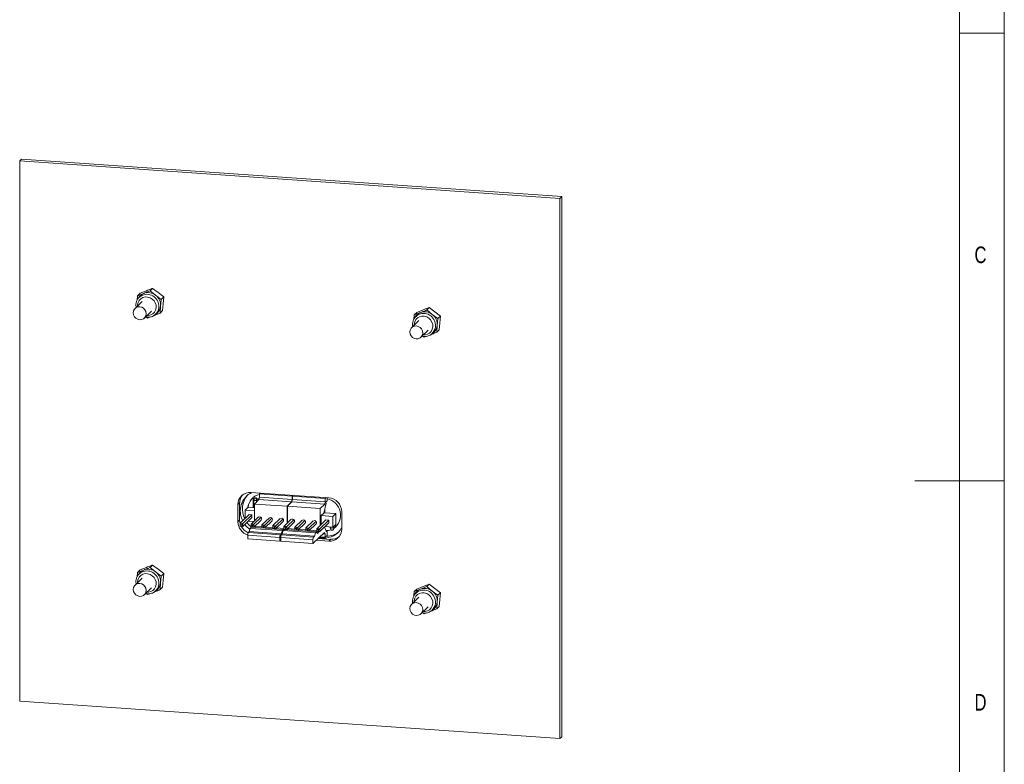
# Paper-space layout 'Sheet7' of a CAD drawing. Header units: millimetres. Extents: x 5 to 415, y 5 to 292.
# Tile 4 of 9: x 305 to 415, y 117 to 200. Entities that reach past the tile are written whole.
import ezdxf

# ---------------------------------------------------------------- set-up
doc = ezdxf.new("R2010")
doc.units = ezdxf.units.MM
doc.styles.add('SLDTEXTSTYLE1', font='TXT', dxfattribs={"width": 0.75})

psp = doc.layouts.new('Sheet7')

# ---------------------------------------------------------------- linework, layer by layer
at = {"color": 7, "linetype": 'Continuous', "lineweight": 0}
for p, q in [((415, 5), (415, 292)), ((410, 287), (410, 75)), ((410, 198.5), (415, 198.5)), ((415, 148.5), (405, 148.5))]:
    psp.add_line(p, q, dxfattribs=at)
at = {"color": 7, "linetype": 'Continuous', "lineweight": 15}
for p, q in [((305.17, 184.43), (304.98, 184.24)), ((304.98, 123.87), (304.98, 184.24)), ((304.98, 184.24), (365.35, 180.05)), ((305.17, 184.43), (365.54, 180.24)), ((365.54, 180.24), (365.35, 180.05)), ((365.35, 180.05), (365.35, 119.68)), ((365.54, 180.24), (365.54, 119.87)), ((318.16, 169.17), (318.44, 169.44)), ((318.84, 169.43), (318.16, 169.17)), ((318.44, 169.44), (319.15, 169.73)), ((319.55, 169.72), (319.83, 169.99)), ((320.16, 169.23), (319.55, 169.72)), ((319.83, 169.99), (320.47, 169.53)), ((320.47, 169.53), (321.08, 169.03)), ((318.67, 168.53), (317.87, 167.75)), ((318.08, 168.64), (318.15, 168.78)), ((318.16, 169.17), (318.11, 168.68)), ((318.26, 168.95), (318.15, 168.78)), ((320.8, 168.76), (320.16, 169.23)), ((320.72, 167.98), (320.8, 168.76)), ((320.8, 168.76), (321.08, 169.03)), ((321.08, 169.03), (321.03, 168.28)), ((318.91, 166.68), (319.71, 167.45)), ((320.67, 167.24), (320.72, 167.98)), ((320.67, 167.24), (320.95, 167.51)), ((321.03, 168.28), (320.95, 167.51)), ((349.07, 167.03), (349.35, 167.3)), ((349.75, 167.29), (349.07, 167.03)), ((349.35, 167.3), (350.06, 167.59)), ((350.46, 167.58), (350.74, 167.85)), ((351.07, 167.08), (350.46, 167.58)), ((350.74, 167.85), (351.38, 167.38)), ((351.38, 167.38), (351.99, 166.89)), ((319.16, 166.78), (319.28, 166.68)), ((319.28, 166.68), (319.54, 166.79)), ((319.95, 166.92), (319.82, 166.86)), ((319.95, 166.92), (320.12, 167.02)), ((349.58, 166.39), (348.78, 165.61)), ((348.99, 166.5), (349.06, 166.64)), ((349.07, 167.03), (349.02, 166.54)), ((349.17, 166.81), (349.06, 166.64)), ((351.71, 166.61), (351.07, 167.08)), ((351.63, 165.84), (351.71, 166.61)), ((351.71, 166.61), (351.99, 166.89)), ((351.94, 166.14), (351.86, 165.37)), ((351.99, 166.89), (351.94, 166.14)), ((349.82, 164.53), (350.62, 165.31)), ((351.58, 165.1), (351.63, 165.84)), ((351.58, 165.1), (351.86, 165.37)), ((350.06, 164.63), (350.19, 164.54)), ((350.19, 164.54), (350.45, 164.64)), ((350.86, 164.78), (350.73, 164.71)), ((350.86, 164.78), (351.03, 164.88)), ((330.82, 147.19), (339.51, 146.59)), ((331.07, 146.49), (331.08, 146.5)), ((331.19, 146.48), (331.07, 146.49)), ((331.07, 146.49), (331.07, 145.47)), ((331.19, 146.5), (331.08, 146.5)), ((331.21, 146.55), (331.13, 146.3)), ((331.26, 146.6), (331.21, 146.55)), ((331.21, 146.55), (331.39, 146.54)), ((331.7, 146.39), (331.22, 145.89)), ((331.44, 146.59), (331.26, 146.6)), ((331.39, 146.54), (331.44, 146.59)), ((331.44, 146.28), (331.39, 146.54)), ((331.53, 146.36), (331.44, 146.59)), ((331.53, 146.36), (331.44, 146.28)), ((331.7, 146.46), (331.49, 146.48)), ((331.68, 146.45), (331.49, 146.46)), ((331.53, 146.21), (331.53, 146.36)), ((331.68, 146.45), (331.7, 146.46)), ((331.68, 146.37), (331.68, 146.45)), ((331.76, 146.67), (331.7, 146.39)), ((331.7, 146.39), (331.7, 146.46)), ((335.36, 146.14), (331.7, 146.39)), ((331.84, 147.12), (331.76, 147.04)), ((335.42, 146.78), (331.76, 147.04)), ((331.76, 147.04), (331.76, 146.67)), ((335.42, 146.42), (331.76, 146.67)), ((335.42, 146.42), (335.36, 146.14)), ((335.45, 146.42), (335.39, 146.13)), ((335.52, 146.87), (335.42, 146.78)), ((335.42, 146.78), (335.42, 146.42)), ((335.54, 146.87), (335.45, 146.78)), ((339.12, 146.52), (335.45, 146.78)), ((335.45, 146.78), (335.45, 146.42)), ((339.12, 146.16), (335.45, 146.42)), ((339.21, 146.61), (339.12, 146.52)), ((339.12, 146.52), (339.12, 146.16)), ((339.34, 146.25), (339.34, 146.6)), ((329.56, 146.03), (329.37, 145.84)), ((329.37, 143.91), (329.37, 145.84)), ((329.56, 144.1), (329.56, 146.03)), ((330.49, 145.51), (330.17, 145.2)), ((331.22, 145.46), (330.49, 145.51)), ((331.44, 146.28), (331.13, 146.3)), ((331.13, 146.3), (331.13, 145.47)), ((334.85, 145.64), (331.22, 145.89)), ((331.22, 145.89), (331.22, 144.03)), ((331.44, 146.28), (331.44, 146.12)), ((335.36, 146.14), (334.85, 145.64)), ((334.85, 145.64), (334.85, 143.73)), ((335.39, 146.13), (334.91, 145.64)), ((338.54, 145.38), (334.91, 145.64)), ((334.91, 145.64), (334.91, 143.79)), ((339.06, 145.88), (335.39, 146.13)), ((339.06, 145.88), (338.54, 145.38)), ((338.54, 145.38), (338.54, 143.49)), ((339.21, 146), (338.96, 144.87)), ((339.04, 144.92), (339.04, 145.26)), ((339.12, 146.16), (339.06, 145.88)), ((339.06, 144.92), (339.06, 145.32)), ((339.34, 146.25), (339.29, 146.2)), ((329.6, 143.74), (330.62, 144.72)), ((329.92, 143.72), (330.93, 144.7)), ((329.92, 143.4), (330.93, 144.38)), ((330.17, 145.2), (330.17, 144.29)), ((330.17, 145.2), (331.22, 145.13)), ((330.93, 144.7), (330.62, 144.72)), ((330.83, 143.65), (331.65, 144.45)), ((330.93, 144.38), (330.93, 144.7)), ((331.14, 143.63), (331.96, 144.43)), ((332.05, 143.57), (332.88, 144.36)), ((332.37, 143.55), (333.19, 144.34)), ((333.28, 143.48), (334.1, 144.28)), ((333.6, 143.46), (334.42, 144.26)), ((334.51, 143.4), (335.33, 144.19)), ((334.82, 143.38), (335.64, 144.17)), ((338.96, 144.87), (338.68, 144.6)), ((338.68, 144.61), (339.97, 144.52)), ((338.68, 144.6), (338.68, 143.62)), ((340.3, 144.83), (338.97, 144.92)), ((340.3, 144.83), (339.97, 144.52)), ((339.97, 144.52), (339.97, 143.31)), ((340.3, 143.62), (340.3, 144.83)), ((340.96, 145.04), (340.96, 143.11)), ((329.56, 144.1), (329.37, 143.91)), ((329.6, 143.61), (329.6, 143.74)), ((329.6, 143.74), (329.92, 143.72)), ((329.79, 143.59), (329.6, 143.61)), ((329.6, 143.61), (329.6, 143.42)), ((329.6, 143.42), (329.79, 143.41)), ((329.79, 143.59), (329.92, 143.72)), ((329.79, 143.41), (329.79, 143.59)), ((329.92, 143.4), (329.79, 143.41)), ((329.92, 143.72), (329.92, 143.4)), ((330.5, 143.97), (331.11, 143.93)), ((330.74, 143.18), (330.62, 142.81)), ((330.86, 143.31), (330.74, 143.18)), ((330.74, 143.18), (334.34, 142.93)), ((330.83, 143.52), (330.83, 143.65)), ((330.83, 143.65), (331.14, 143.63)), ((331.01, 143.51), (330.83, 143.52)), ((330.83, 143.52), (330.83, 143.34)), ((330.83, 143.34), (331.01, 143.33)), ((330.86, 143.31), (334.47, 143.06)), ((331.01, 143.51), (331.14, 143.63)), ((331.01, 143.33), (331.01, 143.51)), ((331.14, 143.32), (331.01, 143.33)), ((331.06, 143.93), (331.09, 143.9)), ((331.13, 143.32), (331.1, 143.29)), ((331.14, 143.32), (331.96, 144.11)), ((331.14, 143.63), (331.14, 143.32)), ((332.05, 143.35), (331.23, 143.4)), ((332.05, 143.44), (332.05, 143.57)), ((332.05, 143.57), (332.37, 143.55)), ((332.24, 143.42), (332.05, 143.44)), ((332.05, 143.44), (332.05, 143.25)), ((332.05, 143.25), (332.24, 143.24)), ((332.24, 143.42), (332.37, 143.55)), ((332.24, 143.24), (332.24, 143.42)), ((332.37, 143.23), (332.24, 143.24)), ((332.37, 143.23), (333.19, 144.03)), ((332.37, 143.55), (332.37, 143.23)), ((333.28, 143.26), (332.46, 143.32)), ((333.28, 143.35), (333.28, 143.48)), ((333.28, 143.48), (333.6, 143.46)), ((333.47, 143.34), (333.28, 143.35)), ((333.28, 143.35), (333.28, 143.17)), ((333.28, 143.17), (333.47, 143.15)), ((333.47, 143.34), (333.6, 143.46)), ((333.47, 143.15), (333.47, 143.34)), ((333.6, 143.15), (333.47, 143.15)), ((333.6, 143.15), (334.42, 143.94)), ((333.6, 143.46), (333.6, 143.15)), ((334.51, 143.18), (333.68, 143.23)), ((334.47, 143.06), (334.34, 142.93)), ((334.56, 143.05), (334.43, 142.93)), ((334.5, 142.99), (334.47, 143.06)), ((334.51, 143.27), (334.51, 143.4)), ((334.51, 143.4), (334.82, 143.38)), ((334.69, 143.25), (334.51, 143.27)), ((334.51, 143.27), (334.51, 143.08)), ((334.51, 143.08), (334.69, 143.07)), ((334.56, 143.05), (338.16, 142.8)), ((334.69, 143.25), (334.82, 143.38)), ((334.69, 143.07), (334.69, 143.25)), ((334.82, 143.06), (334.69, 143.07)), ((334.75, 143.07), (334.73, 143.04)), ((334.91, 143.15), (334.8, 143.03)), ((334.82, 143.06), (335.64, 143.86)), ((334.82, 143.38), (334.82, 143.06)), ((335.73, 143.09), (334.91, 143.15)), ((334.91, 143.15), (334.91, 143.15)), ((335.73, 143.31), (336.56, 144.11)), ((335.73, 143.18), (335.73, 143.31)), ((335.73, 143.31), (336.05, 143.29)), ((335.92, 143.17), (335.73, 143.18)), ((335.73, 143.18), (335.73, 143)), ((335.92, 143.17), (336.05, 143.29)), ((335.92, 142.98), (335.92, 143.17)), ((336.05, 143.29), (336.87, 144.09)), ((336.05, 142.98), (336.87, 143.77)), ((336.05, 143.29), (336.05, 142.98)), ((336.96, 143.01), (336.14, 143.06)), ((336.96, 143.23), (337.78, 144.02)), ((336.96, 143.1), (336.96, 143.23)), ((336.96, 143.23), (337.28, 143.21)), ((337.15, 143.08), (336.96, 143.1)), ((336.96, 143.1), (336.96, 142.91)), ((337.15, 143.08), (337.28, 143.21)), ((337.15, 142.9), (337.15, 143.08)), ((337.28, 143.21), (338.1, 144)), ((337.28, 142.89), (338.1, 143.69)), ((337.28, 143.21), (337.28, 142.89)), ((338.19, 143.14), (339.2, 144.12)), ((338.19, 143.01), (338.19, 143.14)), ((338.19, 143.14), (338.5, 143.12)), ((338.37, 143), (338.5, 143.12)), ((338.5, 143.12), (339.52, 144.1)), ((338.5, 142.81), (339.52, 143.79)), ((338.5, 143.12), (338.5, 142.81)), ((339.04, 143.32), (339.21, 142.87)), ((339.09, 143.37), (339.97, 143.31)), ((339.52, 144.1), (339.2, 144.12)), ((339.52, 143.79), (339.52, 144.1)), ((339.66, 143.33), (339.66, 143.2)), ((339.66, 143.2), (339.72, 143.2)), ((339.72, 143.22), (339.72, 143.33)), ((339.72, 143.22), (340.03, 143.2)), ((339.8, 142.99), (339.72, 143.22)), ((340.3, 143.62), (339.97, 143.31)), ((339.98, 142.98), (340.03, 143.2)), ((340.03, 143.2), (340.03, 143.36)), ((340.03, 143.2), (340.11, 143.28)), ((340.05, 143.09), (340.03, 143.02)), ((340.11, 143.28), (340.08, 143.16)), ((340.08, 143.17), (340.08, 143.17)), ((340.11, 143.28), (340.11, 143.44)), ((340.27, 143.31), (340.27, 143.6)), ((340.28, 143.32), (340.28, 143.61)), ((334.05, 142.16), (330.47, 142.41)), ((330.47, 142.41), (330.47, 142)), ((334.05, 141.75), (330.47, 142)), ((330.62, 142.81), (330.53, 142.72)), ((330.53, 142.72), (334.11, 142.47)), ((330.62, 142.81), (334.21, 142.56)), ((334.05, 142.16), (334.05, 141.75)), ((334.21, 142.56), (334.11, 142.47)), ((337.74, 141.91), (334.16, 142.16)), ((334.16, 142.16), (334.16, 141.75)), ((334.34, 142.93), (334.21, 142.56)), ((334.32, 142.55), (334.22, 142.46)), ((334.22, 142.46), (337.81, 142.21)), ((334.43, 142.93), (334.32, 142.55)), ((334.32, 142.55), (337.91, 142.31)), ((334.43, 142.93), (338.03, 142.68)), ((335.73, 143), (335.92, 142.98)), ((336.05, 142.98), (335.92, 142.98)), ((336.96, 142.91), (337.15, 142.9)), ((337.28, 142.89), (337.15, 142.9)), ((338.19, 142.92), (337.36, 142.98)), ((337.74, 141.5), (339.05, 142.72)), ((337.91, 142.31), (337.81, 142.21)), ((338.03, 142.68), (337.91, 142.31)), ((338.16, 142.8), (338.03, 142.68)), ((338.24, 142.61), (338.16, 142.8)), ((338.37, 143), (338.19, 143.01)), ((338.19, 143.01), (338.19, 142.83)), ((338.19, 142.83), (338.37, 142.81)), ((338.45, 142.81), (338.24, 142.61)), ((339.71, 141.95), (338.33, 142.04)), ((338.37, 142.81), (338.37, 143)), ((338.5, 142.81), (338.37, 142.81)), ((338.82, 142.09), (338.41, 142.12)), ((338.91, 142.18), (338.5, 142.21)), ((339.12, 142.18), (338.52, 142.22)), ((338.79, 142.19), (338.79, 142.2)), ((338.82, 142.09), (338.91, 142.18)), ((339.12, 142.54), (338.88, 142.56)), ((338.91, 142.18), (338.91, 142.19)), ((339.05, 142.72), (339.12, 142.54)), ((339.06, 142.18), (339.05, 142.17)), ((339.12, 142.54), (339.12, 142.18)), ((339.12, 142.18), (339.34, 142.39)), ((339.2, 142.88), (339.34, 142.87)), ((339.29, 142.82), (339.34, 142.87)), ((339.34, 142.39), (339.34, 142.87)), ((339.71, 141.95), (339.51, 141.76)), ((339.98, 142.98), (339.8, 142.99)), ((340.03, 143.02), (339.98, 142.98)), ((334.05, 141.75), (334.16, 141.86)), ((337.74, 141.5), (334.16, 141.75)), ((337.74, 141.91), (337.74, 141.5)), ((339.51, 141.76), (338.13, 141.86)), ((318.44, 138.53), (319.15, 138.82)), ((319.55, 138.81), (319.83, 139.08)), ((320.16, 138.32), (319.55, 138.81)), ((319.83, 139.08), (320.47, 138.62)), ((318.67, 137.62), (317.87, 136.84)), ((318.08, 137.73), (318.15, 137.87)), ((318.16, 138.26), (318.11, 137.77)), ((318.26, 138.04), (318.15, 137.87)), ((318.16, 138.26), (318.44, 138.53)), ((318.84, 138.52), (318.16, 138.26)), ((320.8, 137.85), (320.16, 138.32)), ((320.47, 138.62), (321.08, 138.12)), ((320.72, 137.07), (320.8, 137.85)), ((320.8, 137.85), (321.08, 138.12)), ((321.08, 138.12), (321.03, 137.37)), ((318.91, 135.77), (319.71, 136.54)), ((320.67, 136.33), (320.72, 137.07)), ((320.67, 136.33), (320.95, 136.6)), ((321.03, 137.37), (320.95, 136.6)), ((349.35, 136.39), (350.06, 136.68)), ((350.46, 136.67), (350.74, 136.94)), ((351.07, 136.17), (350.46, 136.67)), ((350.74, 136.94), (351.38, 136.47)), ((351.38, 136.47), (351.99, 135.98)), ((319.16, 135.87), (319.28, 135.78)), ((319.28, 135.78), (319.54, 135.88)), ((319.95, 136.01), (319.82, 135.95)), ((319.95, 136.01), (320.12, 136.11)), ((349.58, 135.48), (348.78, 134.7)), ((348.99, 135.59), (349.06, 135.73)), ((349.07, 136.12), (349.02, 135.66)), ((349.17, 135.9), (349.06, 135.73)), ((349.07, 136.12), (349.35, 136.39)), ((349.75, 136.38), (349.07, 136.12)), ((351.71, 135.7), (351.07, 136.17)), ((351.63, 134.93), (351.71, 135.7)), ((351.71, 135.7), (351.99, 135.98)), ((351.99, 135.98), (351.94, 135.23)), ((349.82, 133.62), (350.62, 134.4)), ((351.58, 134.19), (351.63, 134.93)), ((351.58, 134.19), (351.86, 134.46)), ((351.94, 135.23), (351.86, 134.46)), ((350.06, 133.73), (350.19, 133.63)), ((350.19, 133.63), (350.45, 133.73)), ((350.86, 133.87), (350.73, 133.81)), ((350.86, 133.87), (351.03, 133.97)), ((365.35, 119.68), (304.98, 123.87)), ((365.54, 119.87), (365.35, 119.68))]:
    psp.add_line(p, q, dxfattribs=at)
at = {"color": 8, "linetype": 'Continuous', "lineweight": 15}
psp.add_line((339.23, 142.83), (339.29, 142.82), dxfattribs=at)
at = {"color": 8, "linetype": 'Continuous', "lineweight": 15, "flags": 128}
for points in [[(319.2, 166.95), (319.38, 166.95), (319.63, 167.02), (319.86, 167.15), (320.05, 167.34), (320.17, 167.57), (320.23, 167.83), (320.22, 168.1), (320.13, 168.37), (319.99, 168.6), (319.79, 168.8), (319.55, 168.94), (319.28, 169.02), (319.01, 169.03), (318.75, 168.96), (318.52, 168.83), (318.34, 168.64), (318.22, 168.41), (318.16, 168.15), (318.15, 168.03)], [(350.11, 164.81), (350.28, 164.81), (350.54, 164.87), (350.77, 165), (350.95, 165.19), (351.08, 165.42), (351.14, 165.69), (351.13, 165.96), (351.04, 166.22), (350.9, 166.46), (350.7, 166.66), (350.46, 166.8), (350.19, 166.88), (349.92, 166.88), (349.66, 166.82), (349.43, 166.69), (349.25, 166.5), (349.13, 166.27), (349.07, 166.01), (349.06, 165.89)], [(319.2, 136.04), (319.38, 136.04), (319.63, 136.11), (319.86, 136.24), (320.05, 136.43), (320.17, 136.66), (320.23, 136.92), (320.22, 137.19), (320.13, 137.46), (319.99, 137.69), (319.79, 137.89), (319.55, 138.03), (319.28, 138.11), (319.01, 138.12), (318.75, 138.05), (318.52, 137.92), (318.34, 137.73), (318.22, 137.5), (318.16, 137.24), (318.15, 137.12)], [(350.11, 133.9), (350.28, 133.9), (350.54, 133.96), (350.77, 134.09), (350.95, 134.28), (351.08, 134.51), (351.14, 134.78), (351.13, 135.05), (351.04, 135.31), (350.9, 135.55), (350.7, 135.75), (350.46, 135.89), (350.19, 135.97), (349.92, 135.97), (349.66, 135.91), (349.43, 135.78), (349.25, 135.59), (349.13, 135.36), (349.07, 135.1), (349.06, 134.98)]]:
    psp.add_lwpolyline(points, dxfattribs=at)
at = {"color": 7, "linetype": 'Continuous', "lineweight": 15, "flags": 128}
for points in [[(317.67, 167.26), (317.7, 167.49), (317.8, 167.68), (317.96, 167.83), (318.17, 167.92), (318.39, 167.94), (318.61, 167.89), (318.82, 167.77), (318.98, 167.6), (319.08, 167.39), (319.12, 167.16), (319.08, 166.94), (318.98, 166.75), (318.82, 166.6), (318.61, 166.51), (318.39, 166.49), (318.17, 166.54), (317.96, 166.66), (317.8, 166.83), (317.7, 167.04), (317.67, 167.26)], [(348.58, 165.12), (348.61, 165.34), (348.71, 165.54), (348.87, 165.69), (349.08, 165.78), (349.3, 165.8), (349.52, 165.74), (349.73, 165.63), (349.89, 165.46), (349.99, 165.25), (350.02, 165.02), (349.99, 164.8), (349.89, 164.6), (349.73, 164.46), (349.52, 164.37), (349.3, 164.35), (349.08, 164.4), (348.87, 164.51), (348.71, 164.69), (348.61, 164.89), (348.58, 165.12)], [(332, 144.27), (331.99, 144.34), (331.96, 144.38)], [(331.96, 144.16), (331.99, 144.2), (332, 144.27)], [(333.23, 144.18), (333.21, 144.26), (333.19, 144.3)], [(333.19, 144.07), (333.21, 144.11), (333.23, 144.18)], [(334.45, 144.1), (334.44, 144.17), (334.42, 144.21)], [(335.69, 144.01), (335.68, 144.09), (335.64, 144.15)], [(329.61, 143.75), (329.59, 143.82), (329.56, 144.1)], [(330.89, 143.31), (330.62, 143.54), (330.37, 143.84)], [(334.42, 143.99), (334.44, 144.03), (334.45, 144.1)], [(335.64, 143.89), (335.68, 143.94), (335.69, 144.01)], [(336.92, 143.93), (336.91, 144), (336.87, 144.06)], [(336.87, 143.8), (336.91, 143.85), (336.92, 143.93)], [(338.15, 143.84), (338.13, 143.92), (338.1, 143.98)], [(338.1, 143.72), (338.13, 143.77), (338.15, 143.84)], [(340.37, 143.39), (340.34, 143.37), (340.28, 143.32)], [(317.67, 136.36), (317.7, 136.58), (317.8, 136.77), (317.96, 136.92), (318.17, 137.01), (318.39, 137.03), (318.61, 136.98), (318.82, 136.86), (318.98, 136.69), (319.08, 136.48), (319.12, 136.25), (319.08, 136.03), (318.98, 135.84), (318.82, 135.69), (318.61, 135.6), (318.39, 135.58), (318.17, 135.63), (317.96, 135.75), (317.8, 135.92), (317.7, 136.13), (317.67, 136.36)], [(348.58, 134.21), (348.61, 134.43), (348.71, 134.63), (348.87, 134.78), (349.08, 134.87), (349.3, 134.89), (349.52, 134.83), (349.73, 134.72), (349.89, 134.55), (349.99, 134.34), (350.02, 134.11), (349.99, 133.89), (349.89, 133.69), (349.73, 133.55), (349.52, 133.46), (349.3, 133.44), (349.08, 133.49), (348.87, 133.6), (348.71, 133.78), (348.61, 133.99), (348.58, 134.21)]]:
    psp.add_lwpolyline(points, dxfattribs=at)
at = {"color": 7, "linetype": 'Continuous', "lineweight": 15}
for centre, radius, start, end in [((319.28, 168.31), 1.2, 111.6466, 148.0187), ((319.32, 168.16), 1.36, 51.6262, 110.7244), ((319.3, 168.09), 1.43, 355.8363, 52.9527), ((319.5, 168.08), 1.22, 300.2847, 355.5112), ((350.19, 166.17), 1.2, 111.6466, 148.0187), ((350.23, 166.02), 1.36, 51.6262, 110.7244), ((350.21, 165.94), 1.43, 355.8363, 52.9527), ((350.41, 165.94), 1.22, 300.2847, 355.5112), ((330.71, 145.86), 1.34, 85.2232, 180.6624), ((330.92, 146.04), 1.36, 140.1965, 180.4479), ((331.93, 145.12), 2.3, 115.9731, 208.1244), ((332.23, 145.33), 2.37, 139.334, 207.2139), ((332.13, 145.34), 1.66, 102.9314, 174.6942), ((332.17, 145.36), 1.68, 134.2941, 174.7632), ((338.97, 144.66), 1.86, 306.1811, 78.4953), ((339.39, 145.02), 1.57, 0.69, 85.4711), ((338.57, 144.27), 2.68, 37.0807, 48.337), ((331.8, 144.28), 0.194, 49.3071, 122.7586), ((333.02, 144.2), 0.194, 49.3071, 122.7586), ((334.25, 144.11), 0.194, 49.3071, 122.7586), ((335.49, 144.03), 0.194, 49.3071, 122.7586), ((336.72, 143.94), 0.194, 48.6941, 122.7471), ((330.94, 143.93), 1.57, 180.6819, 252.3805), ((331.16, 144.14), 1.6, 206.9314, 246.083), ((332.3, 145.21), 2.68, 216.32, 233.2844), ((337.94, 143.86), 0.194, 49.3071, 122.7586), ((339, 144.32), 2.23, 265.2851, 331.2872), ((339.19, 144.66), 1.73, 269.7303, 289.8791), ((339.62, 143.09), 1.34, 265.2232, 0.6624), ((339.08, 144.59), 2.42, 266.0293, 269.4669), ((339.17, 144.63), 1.73, 270.8649, 290.9849), ((339.22, 144.55), 2.26, 270.6198, 308.9622), ((339.81, 143.31), 1.36, 265.5498, 307.7616), ((319.28, 137.4), 1.2, 111.6466, 148.0187), ((319.32, 137.25), 1.36, 51.6262, 110.7244), ((319.3, 137.18), 1.43, 355.8363, 52.9527), ((319.5, 137.17), 1.22, 300.2847, 355.5112), ((350.23, 135.11), 1.36, 51.6262, 110.7244), ((350.19, 135.26), 1.2, 111.6466, 148.0187), ((350.21, 135.03), 1.43, 355.8363, 52.9527), ((350.41, 135.03), 1.22, 300.2847, 355.5112)]:
    psp.add_arc(centre, radius, start, end, dxfattribs=at)
at = {"color": 8, "linetype": 'Continuous', "lineweight": 15}
for centre, radius, start, end in [((319.21, 168.04), 1.29, 21.3657, 144.9425), ((319.32, 167.97), 1.21, 300.8295, 26.5264), ((350.12, 165.9), 1.29, 21.3657, 144.9425), ((350.23, 165.82), 1.21, 300.8295, 26.5264), ((319.21, 137.13), 1.29, 21.3657, 144.9425), ((319.32, 137.06), 1.21, 300.8295, 26.5264), ((350.12, 134.99), 1.29, 21.3657, 144.9425), ((350.23, 134.91), 1.21, 300.8295, 26.5264)]:
    psp.add_arc(centre, radius, start, end, dxfattribs=at)
at = {"color": 7, "linetype": 'Continuous', "lineweight": 15}
for centre, major_axis, ratio, start_param, end_param in [((339.29, 145.77), (0.032, 0.449), 0.258141, 0.271222, 1.05662), ((330.53, 142.48), (0.017, 0.249), 0.241856, 0.270017, 1.840814), ((334.11, 142.23), (0.018, 0.249), 0.258141, 0.271222, 1.842018), ((334.22, 142.22), (0.017, 0.249), 0.241856, 0.270017, 1.840814), ((337.81, 141.97), (0.018, 0.249), 0.258141, 0.271222, 1.842018), ((339.29, 143.26), (0.032, 0.449), 0.258141, 2.627417, 3.412815)]:
    psp.add_ellipse(centre, major_axis=major_axis, ratio=ratio, start_param=start_param, end_param=end_param, dxfattribs=at)
for points, knots in [([(319.55, 169.72), (319.49, 169.7), (319.25, 169.6), (319.01, 169.5), (318.84, 169.43)], [0, 0, 0, 0, 0.249878, 1, 1, 1, 1]), ([(319.15, 169.73), (319.32, 169.8), (319.55, 169.89), (319.77, 169.97), (319.83, 169.99)], [0, 0, 0, 0, 0.749869, 1, 1, 1, 1]), ([(318.08, 168.63), (318.06, 168.59), (318, 168.46), (317.97, 168.22), (317.96, 168.01), (317.99, 167.9), (318, 167.88)], [0, 0, 0, 0, 0.204586, 0.560389, 0.917186, 1, 1, 1, 1]), ([(320.05, 166.98), (320.2, 167.04), (320.4, 167.13), (320.61, 167.21), (320.67, 167.24)], [0, 0, 0, 0, 0.715348, 1, 1, 1, 1]), ([(350.46, 167.58), (350.4, 167.55), (350.16, 167.45), (349.92, 167.36), (349.75, 167.29)], [0, 0, 0, 0, 0.2498776, 1, 1, 1, 1]), ([(350.06, 167.59), (350.23, 167.66), (350.46, 167.75), (350.68, 167.83), (350.74, 167.85)], [0, 0, 0, 0, 0.7498687, 1, 1, 1, 1]), ([(319.04, 166.8), (319.05, 166.79), (319.15, 166.76), (319.36, 166.76), (319.61, 166.78), (319.75, 166.84), (319.81, 166.86)], [0, 0, 0, 0, 0.051131, 0.406661, 0.761229, 1, 1, 1, 1]), ([(348.99, 166.49), (348.97, 166.44), (348.91, 166.31), (348.88, 166.08), (348.87, 165.87), (348.9, 165.75), (348.91, 165.73)], [0, 0, 0, 0, 0.204586, 0.560389, 0.917186, 1, 1, 1, 1]), ([(350.96, 164.84), (351.11, 164.9), (351.31, 164.98), (351.52, 165.07), (351.58, 165.1)], [0, 0, 0, 0, 0.715348, 1, 1, 1, 1]), ([(349.95, 164.65), (349.96, 164.65), (350.06, 164.62), (350.27, 164.61), (350.52, 164.63), (350.66, 164.7), (350.72, 164.72)], [0, 0, 0, 0, 0.0511311, 0.4066611, 0.7612292, 1, 1, 1, 1]), ([(319.55, 138.81), (319.49, 138.79), (319.25, 138.69), (319.01, 138.59), (318.84, 138.52)], [0, 0, 0, 0, 0.249878, 1, 1, 1, 1]), ([(319.15, 138.82), (319.32, 138.89), (319.55, 138.98), (319.77, 139.06), (319.83, 139.08)], [0, 0, 0, 0, 0.749869, 1, 1, 1, 1]), ([(318.08, 137.72), (318.06, 137.68), (318, 137.55), (317.97, 137.31), (317.96, 137.1), (317.99, 136.99), (318, 136.97)], [0, 0, 0, 0, 0.204586, 0.560389, 0.917186, 1, 1, 1, 1]), ([(350.46, 136.67), (350.4, 136.64), (350.16, 136.54), (349.92, 136.45), (349.75, 136.38)], [0, 0, 0, 0, 0.2498776, 1, 1, 1, 1]), ([(350.06, 136.68), (350.23, 136.75), (350.46, 136.84), (350.68, 136.92), (350.74, 136.94)], [0, 0, 0, 0, 0.7498687, 1, 1, 1, 1]), ([(319.04, 135.89), (319.05, 135.88), (319.15, 135.85), (319.36, 135.85), (319.61, 135.87), (319.75, 135.93), (319.81, 135.95)], [0, 0, 0, 0, 0.0511311, 0.4066611, 0.7612292, 1, 1, 1, 1]), ([(320.05, 136.07), (320.2, 136.13), (320.4, 136.22), (320.61, 136.3), (320.67, 136.33)], [0, 0, 0, 0, 0.715348, 1, 1, 1, 1]), ([(348.99, 135.58), (348.97, 135.53), (348.91, 135.4), (348.88, 135.17), (348.87, 134.96), (348.9, 134.85), (348.91, 134.82)], [0, 0, 0, 0, 0.2045855, 0.5603888, 0.9171861, 1, 1, 1, 1]), ([(349.95, 133.74), (349.96, 133.74), (350.06, 133.71), (350.27, 133.7), (350.52, 133.73), (350.66, 133.79), (350.72, 133.81)], [0, 0, 0, 0, 0.051131, 0.406661, 0.761229, 1, 1, 1, 1]), ([(350.96, 133.93), (351.11, 133.99), (351.31, 134.07), (351.52, 134.16), (351.58, 134.19)], [0, 0, 0, 0, 0.715348, 1, 1, 1, 1])]:
    psp.add_open_spline(points, degree=3, knots=knots, dxfattribs=at)

# ---------------------------------------------------------------- texts
at = {"color": 7, "linetype": 'Continuous', "lineweight": 0, "char_height": 1.85, "attachment_point": 1, "style": 'SLDTEXTSTYLE1'}
for s, insert in [('C', (411.67, 174.67)), ('D', (411.67, 124.67))]:
    psp.add_mtext(s, dxfattribs=dict(at, insert=insert))

doc.saveas('drawing.dxf')
